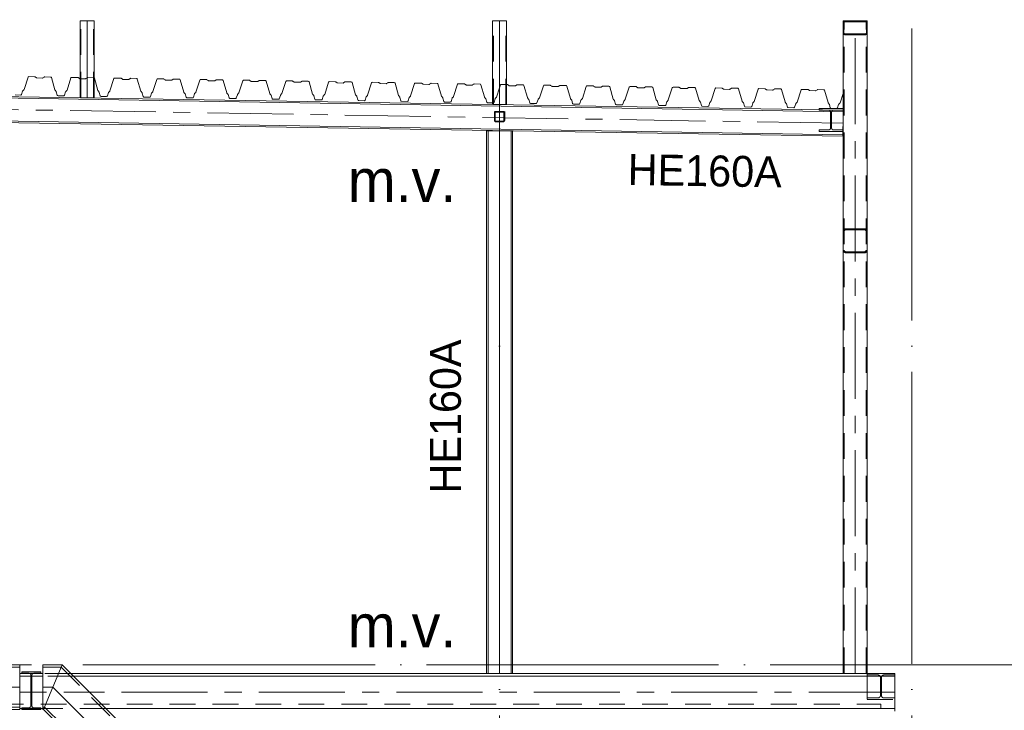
# Model space of a CAD drawing. Header units: millimetres. Extents: x 4517 to 474157, y -4632 to 9900.
# Tile 111 of 114: x 436534 to 442265, y 3135 to 7158. Entities that reach past the tile are written whole.
import ezdxf

# ---------------------------------------------------------------- set-up
doc = ezdxf.new("R2010")
doc.units = ezdxf.units.MM
for name, pattern in [('WSP_hartlijn', [800, 500, -100, 100, -100]), ('WSP_hhidden', [250, 150, -100]), ('WSP_stramienlijn', [2000, 1700, -150, 0, -150])]:
    doc.linetypes.add(name, pattern=pattern)
for name, color, linetype, lineweight in [('00_algemeen - hartlijn', 7, 'WSP_hartlijn', 13), ('00_algemeen - hhidden - 0_13mm', 7, 'WSP_hhidden', 13), ('00_text', 7, 'Continuous', 13), ('07_stramien', 4, 'Continuous', 13), ('07_stramien - levels', 7, 'Continuous', 13), ('23_vloeren', 2, 'Continuous', 18), ('28_hoofddraagconstructies - kolommen en liggers', 1, 'Continuous', 13), ('28_hoofddraagconstructies - kolommen en liggers - staal', 1, 'Continuous', 13), ('28_hoofddraagconstructies - kolommen en liggers - staal -cut-', 2, 'Continuous', 13), ('28_hoofddraagconstructies - tags', 7, 'Continuous', 18)]:
    doc.layers.add(name, color=color, linetype=linetype, lineweight=lineweight)
doc.styles.add('Revittext', font='txt', dxfattribs={"height": 250})
doc.styles.add('Revittext_1', font='txt', dxfattribs={"height": 180})

# ---------------------------------------------------------------- blocks, each defined once
blk = doc.blocks.new('28_WSP_SC_staal - HE v21-0 - HE160A - S235-1336411-as H')
at = {"layer": '00_algemeen - hartlijn'}
blk.add_line((-5000, 3350), (-5000, 6509.9), dxfattribs=at)
blk = doc.blocks.new('28_WSP_SF_staal - HE v21-0 - HE160A-1335087-as H')
at = {"layer": '00_algemeen - hartlijn'}
blk.add_line((-3000.3, 6554.2), (-15801.4, 6764.8), dxfattribs=at)
blk = doc.blocks.new('28_WSP_SC_staal - RHS v18-0 - SHSC 80x80x4 - S275-1335095-as H')
at = {"layer": '00_algemeen - hartlijn'}
blk.add_line((-5000, 6663.8), (-5000, 7150), dxfattribs=at)
at = {"layer": '00_algemeen - hhidden - 0_13mm'}
for p, q in [((-5036, 6663.8), (-5036, 7150)), ((-4964, 6663.8), (-4964, 7150))]:
    blk.add_line(p, q, dxfattribs=at)
blk = doc.blocks.new('28_WSP_SC_staal - RHS v18-0 - SHSC 80x80x4 - S275-1335096-as H')
at = {"layer": '00_algemeen - hartlijn'}
blk.add_line((-7400, 6703.3), (-7400, 7150), dxfattribs=at)
at = {"layer": '00_algemeen - hhidden - 0_13mm'}
for p, q in [((-7436, 6703.3), (-7436, 7150)), ((-7364, 6703.3), (-7364, 7150))]:
    blk.add_line(p, q, dxfattribs=at)
blk = doc.blocks.new('28_WSP_SF_staal - UNP v18-0 - UNP260-1310751-as H')
at = {"layer": '00_algemeen - hartlijn'}
blk.add_line((-7599.6, 3270), (-4200, -129.6), dxfattribs=at)
at = {"layer": '00_algemeen - hhidden - 0_13mm'}
for p, q in [((-7551.5, 3386), (-4084, -81.5)), ((-7647.6, 3154), (-4316, -177.6))]:
    blk.add_line(p, q, dxfattribs=at)
blk = doc.blocks.new('28_WSP_SF_staal - UNP v18-0 - UNP260-1310752-as H')
at = {"layer": '00_algemeen - hartlijn'}
blk.add_line((-7599.6, 3270), (-7657.3, 3270), dxfattribs=at)
at = {"layer": '00_algemeen - hhidden - 0_13mm'}
for p, q in [((-7551.5, 3386), (-7657.3, 3386)), ((-7647.6, 3154), (-7657.3, 3154))]:
    blk.add_line(p, q, dxfattribs=at)
blk = doc.blocks.new('28_WSP_SC_staal - RHS v18-0 - SHSC 140x140x6_3 - S275-1334507-as H')
at = {"layer": '00_algemeen - hartlijn'}
blk.add_line((-2930, 3350), (-2930, 7150), dxfattribs=at)
at = {"layer": '00_algemeen - hhidden - 0_13mm'}
for p, q in [((-2993.7, 3350), (-2993.7, 7150)), ((-2866.3, 3350), (-2866.3, 7150))]:
    blk.add_line(p, q, dxfattribs=at)
blk = doc.blocks.new('28_WSP_SF_staal - HE v21-0 - HE220B-1384946-as H')
at = {"layer": '00_algemeen - hartlijn'}
for p, q in [((-7727.9, 3240), (-7792.7, 3240)), ((-7657.3, 3240), (-7722, 3240)), ((-2700, 3240), (-7385.7, 3240))]:
    blk.add_line(p, q, dxfattribs=at)
at = {"layer": '28_hoofddraagconstructies - kolommen en liggers', "linetype": 'WSP_hhidden'}
for p, q in [((-7722.1, 3240), (-7727.9, 3240)), ((-7385.8, 3240), (-7657.3, 3240))]:
    blk.add_line(p, q, dxfattribs=at)
blk = doc.blocks.new('28_WSP_SF_staal - RHS v18-0 - SHSC 60x60x4 - S275-V121-as H')
at = {"layer": '28_hoofddraagconstructies - kolommen en liggers', "linetype": 'WSP_hhidden'}
for p, q in [((-5030, 6615.2), (-5030, 6571.2)), ((-5026, 6571.2), (-5026, 6615.2)), ((-4978, 6623.2), (-5022, 6623.2)), ((-5022, 6619.2), (-4978, 6619.2)), ((-5000, 6624.1), (-5000, 6623.2)), ((-4974, 6615.2), (-4974, 6571.2)), ((-4970, 6571.2), (-4970, 6615.2)), ((-4978, 6567.2), (-5022, 6567.2)), ((-5022, 6563.2), (-4978, 6563.2))]:
    blk.add_line(p, q, dxfattribs=at)
for centre, major_axis, start_param, end_param in [((-5022, 6615.2), (8, 0), 1.570796, 3.141593), ((-5022, 6615.2), (4, 0), 1.570796, 3.141593), ((-4978, 6615.2), (8, 0), 0, 1.570796), ((-4978, 6615.2), (4, 0), 0, 1.570796), ((-5022, 6571.2), (8, 0), 3.141593, 4.712389), ((-5022, 6571.2), (4, 0), 3.141593, 4.712389), ((-4978, 6571.2), (8, 0), 4.712389, 6.283185), ((-4978, 6571.2), (4, 0), 4.712389, 6.283185)]:
    blk.add_ellipse(centre, major_axis=major_axis, ratio=0.999998, start_param=start_param, end_param=end_param, dxfattribs=at)
at = {"layer": '28_hoofddraagconstructies - kolommen en liggers - staal'}
for p, q in [((-5030, 6622.3), (-5030, 6615.2)), ((-4970, 6615.2), (-4970, 6622.3))]:
    blk.add_line(p, q, dxfattribs=at)
blk = doc.blocks.new('28_WSP_SF_staal - UNP v18-0 - UNP260-1309737-as H')
at = {"layer": '00_algemeen - hartlijn'}
blk.add_line((-7792.7, 3270), (-11522, 3270), dxfattribs=at)
at = {"layer": '00_algemeen - hhidden - 0_13mm'}
for p, q in [((-7792.7, 3386), (-19117.3, 3386)), ((-7792.7, 3154), (-11519.5, 3154))]:
    blk.add_line(p, q, dxfattribs=at)
blk = doc.blocks.new('Floors 3 - Floors 3-1340461-as H')
at = {"layer": '23_vloeren', "linetype": 'WSP_hhidden', "lineweight": 13}
for p, q in [((-28920, 3170), (-2860, 3170)), ((-2860, 3170), (-2780, 3170)), ((-2780, 3170), (-2780, 3164)), ((-2780, 3164), (-2780, 3146))]:
    blk.add_line(p, q, dxfattribs=at)

msp = doc.modelspace()

# ---------------------------------------------------------------- hatches: boundary and pattern name
at = {"layer": '28_hoofddraagconstructies - kolommen en liggers - staal'}
msp.add_hatch(color=256, dxfattribs=at).paths.add_polyline_path([(436546.9, 3140), (436656.9, 3140), (436656.9, 3149.2), (436613.7, 3149.6), (436608.3, 3152.7), (436605.2, 3158.1), (436604.8, 3161.2), (436605.2, 3341.9), (436608.3, 3347.3), (436613.7, 3350.4), (436616.8, 3350.8), (436656.9, 3350.8), (436656.9, 3360), (436546.9, 3360), (436546.9, 3350.8), (436590, 3350.4), (436595.4, 3347.3), (436598.5, 3341.9), (436598.9, 3338.8), (436598.5, 3158.1), (436595.4, 3152.7), (436590, 3149.6), (436586.9, 3149.2), (436546.9, 3149.2)])

# ---------------------------------------------------------------- linework, layer by layer
at = {"layer": '07_stramien', "linetype": 'WSP_stramienlijn'}
for p, q in [((439326.9, -4594.5), (439326.9, 9000)), ((441726.9, -4594.5), (441726.9, 9000))]:
    msp.add_line(p, q, dxfattribs=at)
at = {"layer": '07_stramien - levels', "linetype": 'WSP_stramienlijn'}
msp.add_line((404900.7, 3400), (445344.7, 3400), dxfattribs=at)
at = {"layer": '23_vloeren'}
for p, q in [((436559.6, 6751.4), (436582.5, 6822.3)), ((436582.5, 6822.3), (436584.4, 6824.8)), ((436584.4, 6824.8), (436587.4, 6825.8)), ((436587.4, 6825.8), (436621.2, 6825.2)), ((436621.2, 6825.2), (436622.7, 6825)), ((436622.7, 6825), (436624, 6824.3)), ((436624, 6824.3), (436631.9, 6818.9)), ((436669.5, 6818.3), (436677.5, 6823.4)), ((436677.5, 6823.4), (436678.8, 6824)), ((436678.8, 6824), (436680.3, 6824.2)), ((436680.3, 6824.2), (436714.1, 6823.7)), ((436714.1, 6823.7), (436717.1, 6822.6)), ((436717.1, 6822.6), (436718.9, 6820.1)), ((436718.9, 6820.1), (436739.5, 6748.5)), ((436832.5, 6818.2), (436834.4, 6820.7)), ((436834.4, 6820.7), (436837.4, 6821.7)), ((436837.4, 6821.7), (436871.2, 6821.1)), ((436871.2, 6821.1), (436872.6, 6820.9)), ((436872.6, 6820.9), (436874, 6820.2)), ((436874, 6820.2), (436881.8, 6814.8)), ((436631.9, 6818.9), (436633.2, 6818.2)), ((436633.2, 6818.2), (436634.6, 6818)), ((436634.6, 6818), (436666.7, 6817.5)), ((436666.7, 6817.5), (436668.1, 6817.7)), ((436668.1, 6817.7), (436669.5, 6818.3)), ((436809.6, 6747.3), (436832.5, 6818.2)), ((436881.8, 6814.8), (436883.1, 6814.1)), ((436883.1, 6814.1), (436884.6, 6813.9)), ((436884.6, 6813.9), (436887.1, 6813.9)), ((436967.1, 6818.5), (436968.8, 6816)), ((436968.8, 6816), (436989.4, 6744.4)), ((437059.5, 6743.2), (437082.5, 6814.1)), ((437082.5, 6814.1), (437084.3, 6816.6)), ((437084.3, 6816.6), (437087.3, 6817.6)), ((437087.3, 6817.6), (437121.2, 6817)), ((437121.2, 6817), (437122.6, 6816.8)), ((437122.6, 6816.8), (437123.9, 6816.1)), ((437123.9, 6816.1), (437131.8, 6810.7)), ((437131.8, 6810.7), (437133.1, 6810)), ((437133.1, 6810), (437134.6, 6809.8)), ((437134.6, 6809.8), (437166.6, 6809.3)), ((437166.6, 6809.3), (437168.1, 6809.5)), ((437168.1, 6809.5), (437169.4, 6810.1)), ((437169.4, 6810.1), (437177.4, 6815.2)), ((437177.4, 6815.2), (437178.8, 6815.8)), ((437178.8, 6815.8), (437180.2, 6816)), ((437180.2, 6816), (437214.1, 6815.5)), ((437214.1, 6815.5), (437217, 6814.4)), ((437217, 6814.4), (437218.8, 6811.9)), ((437218.8, 6811.9), (437239.4, 6740.3)), ((437309.5, 6739.1), (437332.4, 6810)), ((437332.4, 6810), (437334.3, 6812.5)), ((437334.3, 6812.5), (437337.3, 6813.5)), ((437337.3, 6813.5), (437371.1, 6812.9)), ((437371.1, 6812.9), (437372.6, 6812.7)), ((437372.6, 6812.7), (437373.9, 6812)), ((437373.9, 6812), (437381.8, 6806.6)), ((437381.8, 6806.6), (437383.1, 6805.9)), ((437383.1, 6805.9), (437384.5, 6805.7)), ((437384.5, 6805.7), (437416.6, 6805.2)), ((437416.6, 6805.2), (437418, 6805.4)), ((437418, 6805.4), (437419.4, 6806)), ((437419.4, 6806), (437427.4, 6811.1)), ((437427.4, 6811.1), (437428.7, 6811.7)), ((437428.7, 6811.7), (437430.2, 6811.9)), ((437430.2, 6811.9), (437464, 6811.4)), ((437464, 6811.4), (437467, 6810.3)), ((437467, 6810.3), (437468.8, 6807.8)), ((437468.8, 6807.8), (437489.4, 6736.2)), ((437559.5, 6735), (437582.4, 6805.9)), ((437582.4, 6805.9), (437584.3, 6808.4)), ((437584.3, 6808.4), (437587.3, 6809.4)), ((437587.3, 6809.4), (437621.1, 6808.8)), ((437621.1, 6808.8), (437622.5, 6808.6)), ((437622.5, 6808.6), (437623.8, 6807.9)), ((437623.8, 6807.9), (437631.7, 6802.5)), ((437631.7, 6802.5), (437633, 6801.8)), ((437633, 6801.8), (437634.5, 6801.6)), ((437634.5, 6801.6), (437666.5, 6801.1)), ((437666.5, 6801.1), (437668, 6801.3)), ((437668, 6801.3), (437669.3, 6801.9)), ((437669.3, 6801.9), (437677.4, 6807)), ((437677.4, 6807), (437678.7, 6807.6)), ((437678.7, 6807.6), (437680.2, 6807.8)), ((437680.2, 6807.8), (437714, 6807.3)), ((437714, 6807.3), (437717, 6806.2)), ((437717, 6806.2), (437718.7, 6803.7)), ((437718.7, 6803.7), (437739.3, 6732.1)), ((437809.4, 6730.9), (437832.4, 6801.8)), ((437832.4, 6801.8), (437834.2, 6804.3)), ((437834.2, 6804.3), (437837.2, 6805.3)), ((437837.2, 6805.3), (437871.1, 6804.7)), ((437871.1, 6804.7), (437872.5, 6804.5)), ((437872.5, 6804.5), (437873.8, 6803.8)), ((437873.8, 6803.8), (437881.7, 6798.4)), ((437881.7, 6798.4), (437883, 6797.7)), ((437883, 6797.7), (437884.5, 6797.5)), ((437884.5, 6797.5), (437916.5, 6797)), ((437916.5, 6797), (437918, 6797.2)), ((437918, 6797.2), (437919.3, 6797.8)), ((437919.3, 6797.8), (437927.3, 6802.9)), ((437927.3, 6802.9), (437928.7, 6803.5)), ((437928.7, 6803.5), (437930.1, 6803.7)), ((437930.1, 6803.7), (437964, 6803.2)), ((437964, 6803.2), (437966.9, 6802.1)), ((437966.9, 6802.1), (437968.7, 6799.6)), ((437968.7, 6799.6), (437989.3, 6728)), ((438059.4, 6726.8), (438082.3, 6797.7)), ((438082.3, 6797.7), (438084.2, 6800.2)), ((438084.2, 6800.2), (438087.2, 6801.2)), ((438087.2, 6801.2), (438121, 6800.6)), ((438121, 6800.6), (438122.5, 6800.4)), ((438122.5, 6800.4), (438123.8, 6799.7)), ((438123.8, 6799.7), (438131.7, 6794.3)), ((438131.7, 6794.3), (438133, 6793.6)), ((438133, 6793.6), (438134.4, 6793.4)), ((438134.4, 6793.4), (438166.5, 6792.9)), ((438166.5, 6792.9), (438167.9, 6793.1)), ((438167.9, 6793.1), (438169.3, 6793.7)), ((438169.3, 6793.7), (438177.3, 6798.8)), ((438177.3, 6798.8), (438178.6, 6799.4)), ((438178.6, 6799.4), (438180.1, 6799.6)), ((438180.1, 6799.6), (438213.9, 6799.1)), ((438213.9, 6799.1), (438216.9, 6798)), ((438216.9, 6798), (438218.7, 6795.5)), ((438218.7, 6795.5), (438239.3, 6723.9)), ((438309.4, 6722.7), (438332.3, 6793.6)), ((438332.3, 6793.6), (438334.2, 6796.1)), ((438334.2, 6796.1), (438337.2, 6797)), ((438337.2, 6797), (438371, 6796.5)), ((438371, 6796.5), (438372.4, 6796.3)), ((438372.4, 6796.3), (438373.7, 6795.6)), ((438373.7, 6795.6), (438381.6, 6790.2)), ((438381.6, 6790.2), (438382.9, 6789.5)), ((438382.9, 6789.5), (438384.4, 6789.3)), ((438384.4, 6789.3), (438416.4, 6788.8)), ((438416.4, 6788.8), (438417.9, 6789)), ((438417.9, 6789), (438419.2, 6789.6)), ((438419.2, 6789.6), (438427.3, 6794.7)), ((438427.3, 6794.7), (438428.6, 6795.3)), ((438428.6, 6795.3), (438430.1, 6795.5)), ((438430.1, 6795.5), (438463.9, 6795)), ((438463.9, 6795), (438466.9, 6793.9)), ((438466.9, 6793.9), (438468.6, 6791.4)), ((438468.6, 6791.4), (438489.2, 6719.8)), ((438559.3, 6718.6), (438582.3, 6789.5)), ((438582.3, 6789.5), (438584.1, 6792)), ((438584.1, 6792), (438587.1, 6792.9)), ((438587.1, 6792.9), (438621, 6792.4)), ((438621, 6792.4), (438622.4, 6792.2)), ((438622.4, 6792.2), (438623.7, 6791.5)), ((438623.7, 6791.5), (438631.6, 6786.1)), ((438631.6, 6786.1), (438632.9, 6785.4)), ((438632.9, 6785.4), (438634.3, 6785.2)), ((438634.3, 6785.2), (438666.4, 6784.7)), ((438666.4, 6784.7), (438667.9, 6784.9)), ((438667.9, 6784.9), (438669.2, 6785.5)), ((438669.2, 6785.5), (438677.2, 6790.6)), ((438677.2, 6790.6), (438678.6, 6791.2)), ((438678.6, 6791.2), (438680, 6791.4)), ((438680, 6791.4), (438713.9, 6790.9)), ((438713.9, 6790.9), (438716.8, 6789.8)), ((438716.8, 6789.8), (438718.6, 6787.3)), ((438718.6, 6787.3), (438739.2, 6715.7)), ((438809.3, 6714.5), (438832.2, 6785.4)), ((438832.2, 6785.4), (438834.1, 6787.9)), ((438834.1, 6787.9), (438837.1, 6788.8)), ((438837.1, 6788.8), (438870.9, 6788.3)), ((438870.9, 6788.3), (438872.4, 6788.1)), ((438872.4, 6788.1), (438873.7, 6787.4)), ((438873.7, 6787.4), (438881.6, 6782)), ((438881.6, 6782), (438882.9, 6781.3)), ((438882.9, 6781.3), (438884.3, 6781.1)), ((438884.3, 6781.1), (438916.4, 6780.6)), ((438916.4, 6780.6), (438917.8, 6780.8)), ((438917.8, 6780.8), (438919.2, 6781.4)), ((438919.2, 6781.4), (438927.2, 6786.5)), ((438927.2, 6786.5), (438928.5, 6787.1)), ((438928.5, 6787.1), (438930, 6787.3)), ((438930, 6787.3), (438963.8, 6786.8)), ((438963.8, 6786.8), (438966.8, 6785.7)), ((438966.8, 6785.7), (438968.6, 6783.2)), ((438968.6, 6783.2), (438989.2, 6711.6)), ((439059.3, 6710.4), (439082.2, 6781.3)), ((439082.2, 6781.3), (439084.1, 6783.8)), ((439084.1, 6783.8), (439087, 6784.7)), ((439087, 6784.7), (439120.9, 6784.2)), ((439120.9, 6784.2), (439122.3, 6784)), ((439122.3, 6784), (439123.6, 6783.3)), ((439123.6, 6783.3), (439131.5, 6777.9)), ((439131.5, 6777.9), (439132.8, 6777.2)), ((439132.8, 6777.2), (439134.3, 6777)), ((439134.3, 6777), (439166.3, 6776.5)), ((439166.3, 6776.5), (439167.8, 6776.7)), ((439167.8, 6776.7), (439169.1, 6777.3)), ((439169.1, 6777.3), (439177.2, 6782.4)), ((439177.2, 6782.4), (439178.5, 6783)), ((439178.5, 6783), (439180, 6783.2)), ((439180, 6783.2), (439213.8, 6782.7)), ((439213.8, 6782.7), (439216.8, 6781.6)), ((439216.8, 6781.6), (439218.5, 6779.1)), ((439218.5, 6779.1), (439239.1, 6707.5)), ((439366.4, 6780.2), (439370.9, 6780.1)), ((439370.9, 6780.1), (439372.3, 6779.9)), ((439372.3, 6779.9), (439373.6, 6779.2)), ((439373.6, 6779.2), (439381.5, 6773.8)), ((439381.5, 6773.8), (439382.8, 6773.1)), ((439382.8, 6773.1), (439384.2, 6772.9)), ((439384.2, 6772.9), (439416.3, 6772.4)), ((439416.3, 6772.4), (439417.8, 6772.6)), ((439417.8, 6772.6), (439419.1, 6773.2)), ((439419.1, 6773.2), (439427.1, 6778.3)), ((439427.1, 6778.3), (439428.5, 6778.9)), ((439428.5, 6778.9), (439429.9, 6779.1)), ((439429.9, 6779.1), (439463.8, 6778.6)), ((439463.8, 6778.6), (439466.7, 6777.5)), ((439466.7, 6777.5), (439468.5, 6775)), ((439468.5, 6775), (439489.1, 6703.4)), ((439559.2, 6702.2), (439582.1, 6773.1)), ((439582.1, 6773.1), (439584, 6775.6)), ((439584, 6775.6), (439587, 6776.5)), ((439587, 6776.5), (439620.8, 6776)), ((439620.8, 6776), (439622.3, 6775.8)), ((439622.3, 6775.8), (439623.6, 6775.1)), ((439623.6, 6775.1), (439631.5, 6769.7)), ((439631.5, 6769.7), (439632.8, 6769)), ((439632.8, 6769), (439634.2, 6768.8)), ((439634.2, 6768.8), (439666.3, 6768.3)), ((439666.3, 6768.3), (439667.7, 6768.5)), ((439667.7, 6768.5), (439669.1, 6769.1)), ((439669.1, 6769.1), (439677.1, 6774.2)), ((439677.1, 6774.2), (439678.4, 6774.8)), ((439678.4, 6774.8), (439679.9, 6775)), ((439679.9, 6775), (439713.7, 6774.5)), ((439713.7, 6774.5), (439716.7, 6773.4)), ((439716.7, 6773.4), (439718.5, 6770.9)), ((439718.5, 6770.9), (439739.1, 6699.3)), ((439809.2, 6698.1), (439832.1, 6769)), ((439832.1, 6769), (439834, 6771.5)), ((439834, 6771.5), (439836.9, 6772.4)), ((439836.9, 6772.4), (439870.8, 6771.9)), ((439870.8, 6771.9), (439872.2, 6771.7)), ((439872.2, 6771.7), (439873.5, 6771)), ((439873.5, 6771), (439881.4, 6765.6)), ((439881.4, 6765.6), (439882.7, 6764.9)), ((439882.7, 6764.9), (439884.2, 6764.7)), ((439884.2, 6764.7), (439916.2, 6764.2)), ((439916.2, 6764.2), (439917.7, 6764.4)), ((439917.7, 6764.4), (439919, 6765)), ((439919, 6765), (439927.1, 6770.1)), ((439927.1, 6770.1), (439928.4, 6770.7)), ((439928.4, 6770.7), (439929.9, 6770.9)), ((439929.9, 6770.9), (439963.7, 6770.4)), ((439963.7, 6770.4), (439966.7, 6769.3)), ((439966.7, 6769.3), (439968.4, 6766.7)), ((439968.4, 6766.7), (439989, 6695.2)), ((440059.1, 6694), (440082.1, 6764.9)), ((440082.1, 6764.9), (440083.9, 6767.4)), ((440083.9, 6767.4), (440086.9, 6768.3)), ((440086.9, 6768.3), (440120.8, 6767.8)), ((440120.8, 6767.8), (440122.2, 6767.5)), ((440122.2, 6767.5), (440123.5, 6766.9)), ((440123.5, 6766.9), (440131.4, 6761.5)), ((440169, 6760.9), (440177, 6766)), ((440177, 6766), (440178.4, 6766.6)), ((440178.4, 6766.6), (440179.8, 6766.8)), ((440179.8, 6766.8), (440213.7, 6766.3)), ((440213.7, 6766.3), (440216.6, 6765.2)), ((440216.6, 6765.2), (440218.4, 6762.6)), ((440218.4, 6762.6), (440239, 6691.1)), ((440332, 6760.8), (440333.9, 6763.3)), ((440333.9, 6763.3), (440336.9, 6764.2)), ((440336.9, 6764.2), (440370.7, 6763.7)), ((440370.7, 6763.7), (440372.2, 6763.4)), ((440372.2, 6763.4), (440373.5, 6762.8)), ((440373.5, 6762.8), (440381.4, 6757.4)), ((440427, 6761.9), (440428.3, 6762.5)), ((440428.3, 6762.5), (440429.8, 6762.7)), ((440429.8, 6762.7), (440463.6, 6762.2)), ((436507.6, 6719.1), (436540.4, 6718.5)), ((436540.4, 6718.5), (436543.4, 6719.5)), ((436543.4, 6719.5), (436545.2, 6722)), ((436545.2, 6722), (436551.4, 6741.3)), ((436551.4, 6741.3), (436551.9, 6742.3)), ((436551.9, 6742.3), (436552.5, 6743.1)), ((436552.5, 6743.1), (436558.5, 6749.6)), ((436558.5, 6749.6), (436559.1, 6750.4)), ((436559.1, 6750.4), (436559.6, 6751.4)), ((436739.5, 6748.5), (436739.9, 6747.5)), ((436739.9, 6747.5), (436740.5, 6746.6)), ((436740.5, 6746.6), (436746.3, 6740)), ((436746.3, 6740), (436746.9, 6739.1)), ((436746.9, 6739.1), (436747.3, 6738.1)), ((436747.3, 6738.1), (436752.9, 6718.6)), ((436752.9, 6718.6), (436754.7, 6716)), ((436754.7, 6716), (436757.6, 6715)), ((436757.6, 6715), (436790.3, 6714.4)), ((436790.3, 6714.4), (436793.3, 6715.4)), ((436793.3, 6715.4), (436795.2, 6717.9)), ((436795.2, 6717.9), (436801.4, 6737.2)), ((436801.4, 6737.2), (436801.9, 6738.2)), ((436801.9, 6738.2), (436802.5, 6739)), ((436802.5, 6739), (436808.5, 6745.5)), ((436808.5, 6745.5), (436809.1, 6746.3)), ((436809.1, 6746.3), (436809.6, 6747.3)), ((436989.4, 6744.4), (436989.9, 6743.4)), ((436989.9, 6743.4), (436990.5, 6742.5)), ((436990.5, 6742.5), (436996.2, 6735.9)), ((436996.2, 6735.9), (436996.8, 6735)), ((436996.8, 6735), (436997.2, 6734)), ((436997.2, 6734), (437002.9, 6714.5)), ((437002.9, 6714.5), (437004.6, 6711.9)), ((437004.6, 6711.9), (437007.6, 6710.9)), ((437007.6, 6710.9), (437040.3, 6710.3)), ((437040.3, 6710.3), (437043.3, 6711.3)), ((437043.3, 6711.3), (437045.1, 6713.8)), ((437045.1, 6713.8), (437051.4, 6733.1)), ((437051.4, 6733.1), (437051.8, 6734.1)), ((437051.8, 6734.1), (437052.5, 6734.9)), ((437052.5, 6734.9), (437058.4, 6741.4)), ((437058.4, 6741.4), (437059.1, 6742.2)), ((437059.1, 6742.2), (437059.5, 6743.2)), ((437239.4, 6740.3), (437239.8, 6739.3)), ((437239.8, 6739.3), (437240.4, 6738.4)), ((437240.4, 6738.4), (437246.2, 6731.8)), ((437246.2, 6731.8), (437246.8, 6730.9)), ((437246.8, 6730.9), (437247.2, 6729.9)), ((437247.2, 6729.9), (437252.8, 6710.4)), ((437252.8, 6710.4), (437254.6, 6707.8)), ((437254.6, 6707.8), (437257.5, 6706.8)), ((437257.5, 6706.8), (437290.3, 6706.2)), ((437290.3, 6706.2), (437293.3, 6707.2)), ((437293.3, 6707.2), (437295.1, 6709.7)), ((437295.1, 6709.7), (437301.3, 6729)), ((437301.3, 6729), (437301.8, 6730)), ((437301.8, 6730), (437302.4, 6730.8)), ((437302.4, 6730.8), (437308.4, 6737.3)), ((437308.4, 6737.3), (437309, 6738.1)), ((437309, 6738.1), (437309.5, 6739.1)), ((437489.4, 6736.2), (437489.8, 6735.2)), ((437489.8, 6735.2), (437490.4, 6734.3)), ((437490.4, 6734.3), (437496.2, 6727.6)), ((437496.2, 6727.6), (437496.8, 6726.8)), ((437496.8, 6726.8), (437497.2, 6725.8)), ((437497.2, 6725.8), (437502.8, 6706.3)), ((437502.8, 6706.3), (437504.6, 6703.7)), ((437543.2, 6703.1), (437545.1, 6705.6)), ((437545.1, 6705.6), (437551.3, 6724.9)), ((437551.3, 6724.9), (437551.8, 6725.9)), ((437551.8, 6725.9), (437552.4, 6726.7)), ((437552.4, 6726.7), (437558.4, 6733.2)), ((437558.4, 6733.2), (437559, 6734)), ((437559, 6734), (437559.5, 6735)), ((437739.3, 6732.1), (437739.7, 6731.1)), ((437739.7, 6731.1), (437740.4, 6730.2)), ((437740.4, 6730.2), (437746.1, 6723.5)), ((437746.1, 6723.5), (437746.7, 6722.7)), ((437746.7, 6722.7), (437747.1, 6721.7)), ((437747.1, 6721.7), (437752.8, 6702.2)), ((437795, 6701.5), (437801.3, 6720.8)), ((437801.3, 6720.8), (437801.7, 6721.8)), ((437801.7, 6721.8), (437802.4, 6722.6)), ((437802.4, 6722.6), (437808.3, 6729.1)), ((437808.3, 6729.1), (437809, 6729.9)), ((437809, 6729.9), (437809.4, 6730.9)), ((437989.3, 6728), (437989.7, 6727)), ((437989.7, 6727), (437990.3, 6726.1)), ((437990.3, 6726.1), (437996.1, 6719.4)), ((437996.1, 6719.4), (437996.7, 6718.6)), ((437996.7, 6718.6), (437997.1, 6717.6)), ((437997.1, 6717.6), (438002.7, 6698.1)), ((438045, 6697.4), (438051.2, 6716.7)), ((438051.2, 6716.7), (438051.7, 6717.7)), ((438051.7, 6717.7), (438052.3, 6718.5)), ((438052.3, 6718.5), (438058.3, 6725)), ((438058.3, 6725), (438058.9, 6725.8)), ((438058.9, 6725.8), (438059.4, 6726.8)), ((438239.3, 6723.9), (438239.7, 6722.9)), ((438239.7, 6722.9), (438240.3, 6722)), ((438240.3, 6722), (438246.1, 6715.3)), ((438246.1, 6715.3), (438246.7, 6714.5)), ((438246.7, 6714.5), (438247.1, 6713.5)), ((438247.1, 6713.5), (438252.7, 6694)), ((438295, 6693.3), (438301.2, 6712.6)), ((438301.2, 6712.6), (438301.7, 6713.6)), ((438301.7, 6713.6), (438302.3, 6714.4)), ((438302.3, 6714.4), (438308.3, 6720.9)), ((438308.3, 6720.9), (438308.9, 6721.7)), ((438308.9, 6721.7), (438309.4, 6722.7)), ((438489.2, 6719.8), (438489.6, 6718.8)), ((438489.6, 6718.8), (438490.3, 6717.9)), ((438490.3, 6717.9), (438496, 6711.2)), ((438496, 6711.2), (438496.6, 6710.4)), ((438496.6, 6710.4), (438497, 6709.4)), ((438497, 6709.4), (438502.7, 6689.9)), ((438544.9, 6689.2), (438551.2, 6708.5)), ((438551.2, 6708.5), (438551.6, 6709.5)), ((438551.6, 6709.5), (438552.3, 6710.3)), ((438552.3, 6710.3), (438558.2, 6716.8)), ((438558.2, 6716.8), (438558.9, 6717.6)), ((438558.9, 6717.6), (438559.3, 6718.6)), ((438739.2, 6715.7), (438739.6, 6714.7)), ((438739.6, 6714.7), (438740.2, 6713.8)), ((438740.2, 6713.8), (438746, 6707.1)), ((438746, 6707.1), (438746.6, 6706.3)), ((438746.6, 6706.3), (438747, 6705.3)), ((438747, 6705.3), (438752.6, 6685.8)), ((438801.1, 6704.4), (438801.6, 6705.4)), ((438801.6, 6705.4), (438802.2, 6706.2)), ((438802.2, 6706.2), (438808.2, 6712.7)), ((438808.2, 6712.7), (438808.8, 6713.5)), ((438808.8, 6713.5), (438809.3, 6714.5)), ((438989.2, 6711.6), (438989.6, 6710.6)), ((438989.6, 6710.6), (438990.2, 6709.7)), ((438990.2, 6709.7), (438996, 6703)), ((439052.2, 6702.1), (439058.2, 6708.6)), ((439058.2, 6708.6), (439058.8, 6709.4)), ((439058.8, 6709.4), (439059.3, 6710.4)), ((439239.1, 6707.5), (439239.5, 6706.5)), ((439239.5, 6706.5), (439240.2, 6705.6)), ((439240.2, 6705.6), (439245.9, 6698.9)), ((440131.4, 6761.5), (440132.7, 6760.8)), ((440132.7, 6760.8), (440134.1, 6760.6)), ((440134.1, 6760.6), (440166.2, 6760.1)), ((440166.2, 6760.1), (440167.7, 6760.3)), ((440167.7, 6760.3), (440169, 6760.9)), ((440309.1, 6689.9), (440332, 6760.8)), ((440381.4, 6757.4), (440382.7, 6756.7)), ((440382.7, 6756.7), (440384.1, 6756.5)), ((440384.1, 6756.5), (440416.2, 6756)), ((440416.2, 6756), (440417.6, 6756.2)), ((440417.6, 6756.2), (440419, 6756.8)), ((440419, 6756.8), (440427, 6761.9)), ((440463.6, 6762.2), (440466.6, 6761.1)), ((440466.6, 6761.1), (440468.4, 6758.5)), ((440468.4, 6758.5), (440489, 6687)), ((440559.1, 6685.8), (440582, 6756.7)), ((440582, 6756.7), (440583.9, 6759.2)), ((440583.9, 6759.2), (440586.8, 6760.1)), ((440586.8, 6760.1), (440620.7, 6759.6)), ((440620.7, 6759.6), (440622.1, 6759.3)), ((440622.1, 6759.3), (440623.4, 6758.7)), ((440623.4, 6758.7), (440631.3, 6753.3)), ((440631.3, 6753.3), (440632.6, 6752.6)), ((440632.6, 6752.6), (440634.1, 6752.4)), ((440634.1, 6752.4), (440666.1, 6751.9)), ((440666.1, 6751.9), (440667.6, 6752)), ((440667.6, 6752), (440668.9, 6752.7)), ((440668.9, 6752.7), (440677, 6757.8)), ((440677, 6757.8), (440678.3, 6758.4)), ((440678.3, 6758.4), (440679.8, 6758.6)), ((440679.8, 6758.6), (440713.6, 6758.1)), ((440713.6, 6758.1), (440716.6, 6757)), ((440716.6, 6757), (440718.3, 6754.4)), ((440718.3, 6754.4), (440738.9, 6682.9)), ((440809, 6681.7), (440832, 6752.6)), ((440832, 6752.6), (440833.8, 6755.1)), ((440833.8, 6755.1), (440836.8, 6756)), ((440836.8, 6756), (440870.7, 6755.5)), ((440870.7, 6755.5), (440872.1, 6755.2)), ((440872.1, 6755.2), (440873.4, 6754.6)), ((440873.4, 6754.6), (440881.3, 6749.2)), ((440881.3, 6749.2), (440882.6, 6748.5)), ((440882.6, 6748.5), (440884, 6748.3)), ((440884, 6748.3), (440916.1, 6747.8)), ((440916.1, 6747.8), (440917.6, 6747.9)), ((440917.6, 6747.9), (440918.9, 6748.6)), ((440918.9, 6748.6), (440926.9, 6753.7)), ((440926.9, 6753.7), (440928.3, 6754.3)), ((440928.3, 6754.3), (440929.7, 6754.5)), ((440929.7, 6754.5), (440963.6, 6754)), ((440963.6, 6754), (440966.5, 6752.9)), ((440966.5, 6752.9), (440968.3, 6750.3)), ((440968.3, 6750.3), (440988.9, 6678.8)), ((441059, 6677.6), (441081.9, 6748.5)), ((441081.9, 6748.5), (441083.8, 6751)), ((441083.8, 6751), (441086.8, 6751.9)), ((441086.8, 6751.9), (441120.6, 6751.4)), ((441120.6, 6751.4), (441122.1, 6751.1)), ((441122.1, 6751.1), (441123.4, 6750.5)), ((441123.4, 6750.5), (441131.3, 6745.1)), ((441131.3, 6745.1), (441132.6, 6744.4)), ((441132.6, 6744.4), (441134, 6744.2)), ((441134, 6744.2), (441166.1, 6743.7)), ((441166.1, 6743.7), (441167.5, 6743.8)), ((441167.5, 6743.8), (441168.9, 6744.4)), ((441168.9, 6744.4), (441176.9, 6749.6)), ((441176.9, 6749.6), (441178.2, 6750.2)), ((441178.2, 6750.2), (441179.7, 6750.4)), ((441179.7, 6750.4), (441213.5, 6749.9)), ((441213.5, 6749.9), (441216.5, 6748.8)), ((441216.5, 6748.8), (441218.3, 6746.2)), ((441218.3, 6746.2), (441238.9, 6674.7)), ((441309, 6673.5), (441326.8, 6728.6)), ((437504.6, 6703.7), (437507.5, 6702.7)), ((437507.5, 6702.7), (437540.2, 6702.1)), ((437540.2, 6702.1), (437543.2, 6703.1)), ((437752.8, 6702.2), (437754.5, 6699.6)), ((437754.5, 6699.6), (437757.5, 6698.6)), ((437757.5, 6698.6), (437790.2, 6698)), ((437790.2, 6698), (437793.2, 6699)), ((437793.2, 6699), (437795, 6701.5)), ((438002.7, 6698.1), (438004.5, 6695.5)), ((438004.5, 6695.5), (438007.4, 6694.5)), ((438007.4, 6694.5), (438040.2, 6693.9)), ((438040.2, 6693.9), (438043.1, 6694.9)), ((438043.1, 6694.9), (438045, 6697.4)), ((438252.7, 6694), (438254.5, 6691.4)), ((438254.5, 6691.4), (438257.4, 6690.4)), ((438257.4, 6690.4), (438290.1, 6689.8)), ((438290.1, 6689.8), (438293.1, 6690.8)), ((438293.1, 6690.8), (438295, 6693.3)), ((438502.7, 6689.9), (438504.4, 6687.3)), ((438504.4, 6687.3), (438507.4, 6686.3)), ((438507.4, 6686.3), (438540.1, 6685.7)), ((438540.1, 6685.7), (438543.1, 6686.7)), ((438543.1, 6686.7), (438544.9, 6689.2)), ((438752.6, 6685.8), (438754.4, 6683.2)), ((438754.4, 6683.2), (438757.3, 6682.2)), ((438757.3, 6682.2), (438790.1, 6681.6)), ((438790.1, 6681.6), (438793, 6682.6)), ((438793, 6682.6), (438794.9, 6685.1)), ((438794.9, 6685.1), (438801.1, 6704.4)), ((438996, 6703), (438996.6, 6702.2)), ((438996.6, 6702.2), (438997, 6701.2)), ((438997, 6701.2), (439002.6, 6681.7)), ((439002.6, 6681.7), (439004.4, 6679.1)), ((439004.4, 6679.1), (439007.3, 6678.1)), ((439007.3, 6678.1), (439040, 6677.5)), ((439040, 6677.5), (439043, 6678.4)), ((439043, 6678.4), (439044.9, 6681)), ((439044.9, 6681), (439051.1, 6700.3)), ((439051.1, 6700.3), (439051.6, 6701.3)), ((439051.6, 6701.3), (439052.2, 6702.1)), ((439245.9, 6698.9), (439246.5, 6698.1)), ((439246.5, 6698.1), (439246.9, 6697.1)), ((439246.9, 6697.1), (439252.6, 6677.6)), ((439252.6, 6677.6), (439254.3, 6675)), ((439254.3, 6675), (439257.3, 6674)), ((439257.3, 6674), (439286.9, 6673.5)), ((439489.1, 6703.4), (439489.5, 6702.4)), ((439489.5, 6702.4), (439490.1, 6701.5)), ((439490.1, 6701.5), (439495.9, 6694.8)), ((439495.9, 6694.8), (439496.5, 6694)), ((439496.5, 6694), (439496.9, 6692.9)), ((439496.9, 6692.9), (439502.5, 6673.5)), ((439502.5, 6673.5), (439504.3, 6670.9)), ((439504.3, 6670.9), (439507.2, 6669.9)), ((439507.2, 6669.9), (439540, 6669.3)), ((439540, 6669.3), (439542.9, 6670.2)), ((439542.9, 6670.2), (439544.8, 6672.8)), ((439544.8, 6672.8), (439551, 6692.1)), ((439551, 6692.1), (439551.5, 6693)), ((439551.5, 6693), (439552.1, 6693.9)), ((439552.1, 6693.9), (439558.1, 6700.4)), ((439558.1, 6700.4), (439558.7, 6701.2)), ((439558.7, 6701.2), (439559.2, 6702.2)), ((439739.1, 6699.3), (439739.5, 6698.3)), ((439739.5, 6698.3), (439740.1, 6697.4)), ((439740.1, 6697.4), (439745.9, 6690.7)), ((439745.9, 6690.7), (439746.5, 6689.9)), ((439746.5, 6689.9), (439746.9, 6688.8)), ((439746.9, 6688.8), (439752.5, 6669.4)), ((439752.5, 6669.4), (439754.3, 6666.8)), ((439754.3, 6666.8), (439757.2, 6665.8)), ((439757.2, 6665.8), (439789.9, 6665.2)), ((439789.9, 6665.2), (439792.9, 6666.1)), ((439792.9, 6666.1), (439794.8, 6668.7)), ((439794.8, 6668.7), (439801, 6688)), ((439801, 6688), (439801.5, 6688.9)), ((439801.5, 6688.9), (439802.1, 6689.8)), ((439802.1, 6689.8), (439808.1, 6696.3)), ((439808.1, 6696.3), (439808.7, 6697.1)), ((439808.7, 6697.1), (439809.2, 6698.1)), ((439989, 6695.2), (439989.4, 6694.2)), ((439989.4, 6694.2), (439990.1, 6693.3)), ((439990.1, 6693.3), (439995.8, 6686.6)), ((439995.8, 6686.6), (439996.4, 6685.7)), ((439996.4, 6685.7), (439996.8, 6684.7)), ((439996.8, 6684.7), (440002.5, 6665.3)), ((440002.5, 6665.3), (440004.2, 6662.7)), ((440004.2, 6662.7), (440007.2, 6661.7)), ((440007.2, 6661.7), (440039.9, 6661.1)), ((440039.9, 6661.1), (440042.9, 6662)), ((440042.9, 6662), (440044.7, 6664.6)), ((440044.7, 6664.6), (440051, 6683.9)), ((440051, 6683.9), (440051.4, 6684.8)), ((440051.4, 6684.8), (440052.1, 6685.7)), ((440052.1, 6685.7), (440058, 6692.2)), ((440058, 6692.2), (440058.7, 6693)), ((440058.7, 6693), (440059.1, 6694)), ((440239, 6691.1), (440239.4, 6690.1)), ((440239.4, 6690.1), (440240, 6689.2)), ((440240, 6689.2), (440245.8, 6682.5)), ((440245.8, 6682.5), (440246.4, 6681.6)), ((440246.4, 6681.6), (440246.8, 6680.6)), ((440246.8, 6680.6), (440252.4, 6661.2)), ((440252.4, 6661.2), (440254.2, 6658.6)), ((440254.2, 6658.6), (440257.1, 6657.5)), ((440257.1, 6657.5), (440289.9, 6657)), ((440289.9, 6657), (440292.8, 6657.9)), ((440292.8, 6657.9), (440294.7, 6660.5)), ((440294.7, 6660.5), (440300.9, 6679.8)), ((440300.9, 6679.8), (440301.4, 6680.7)), ((440301.4, 6680.7), (440302, 6681.6)), ((440302, 6681.6), (440308, 6688.1)), ((440308, 6688.1), (440308.6, 6688.9)), ((440308.6, 6688.9), (440309.1, 6689.9)), ((440489, 6687), (440489.4, 6686)), ((440489.4, 6686), (440490, 6685.1)), ((440490, 6685.1), (440495.7, 6678.4)), ((440495.7, 6678.4), (440496.4, 6677.5)), ((440496.4, 6677.5), (440496.8, 6676.5)), ((440496.8, 6676.5), (440502.4, 6657.1)), ((440502.4, 6657.1), (440504.2, 6654.5)), ((440504.2, 6654.5), (440507.1, 6653.4)), ((440507.1, 6653.4), (440539.8, 6652.9)), ((440539.8, 6652.9), (440542.8, 6653.8)), ((440542.8, 6653.8), (440544.7, 6656.4)), ((440544.7, 6656.4), (440550.9, 6675.7)), ((440550.9, 6675.7), (440551.4, 6676.6)), ((440551.4, 6676.6), (440552, 6677.5)), ((440552, 6677.5), (440558, 6684)), ((440558, 6684), (440558.6, 6684.8)), ((440558.6, 6684.8), (440559.1, 6685.8)), ((440738.9, 6682.9), (440739.3, 6681.9)), ((440739.3, 6681.9), (440740, 6681)), ((440740, 6681), (440745.7, 6674.3)), ((440745.7, 6674.3), (440746.3, 6673.4)), ((440746.3, 6673.4), (440746.7, 6672.4)), ((440746.7, 6672.4), (440752.4, 6653)), ((440752.4, 6653), (440754.1, 6650.4)), ((440754.1, 6650.4), (440757.1, 6649.3)), ((440757.1, 6649.3), (440789.8, 6648.8)), ((440789.8, 6648.8), (440792.8, 6649.7)), ((440792.8, 6649.7), (440794.6, 6652.3)), ((440794.6, 6652.3), (440800.9, 6671.6)), ((440800.9, 6671.6), (440801.3, 6672.5)), ((440801.3, 6672.5), (440802, 6673.4)), ((440802, 6673.4), (440807.9, 6679.9)), ((440807.9, 6679.9), (440808.6, 6680.7)), ((440808.6, 6680.7), (440809, 6681.7)), ((440988.9, 6678.8), (440989.3, 6677.8)), ((440989.3, 6677.8), (440989.9, 6676.9)), ((440989.9, 6676.9), (440995.7, 6670.2)), ((440995.7, 6670.2), (440996.3, 6669.3)), ((440996.3, 6669.3), (440996.7, 6668.3)), ((440996.7, 6668.3), (441002.3, 6648.9)), ((441002.3, 6648.9), (441004.1, 6646.3)), ((441042.7, 6645.6), (441044.6, 6648.2)), ((441044.6, 6648.2), (441050.8, 6667.5)), ((441050.8, 6667.5), (441051.3, 6668.4)), ((441051.3, 6668.4), (441051.9, 6669.3)), ((441051.9, 6669.3), (441057.9, 6675.8)), ((441057.9, 6675.8), (441058.5, 6676.6)), ((441058.5, 6676.6), (441059, 6677.6)), ((441238.9, 6674.7), (441239.3, 6673.7)), ((441239.3, 6673.7), (441239.9, 6672.8)), ((441239.9, 6672.8), (441245.6, 6666.1)), ((441245.6, 6666.1), (441246.3, 6665.2)), ((441246.3, 6665.2), (441246.7, 6664.2)), ((441246.7, 6664.2), (441252.3, 6644.8)), ((441294.6, 6644.1), (441300.8, 6663.4)), ((441300.8, 6663.4), (441301.3, 6664.3)), ((441301.3, 6664.3), (441301.9, 6665.2)), ((441301.9, 6665.2), (441307.9, 6671.7)), ((441307.9, 6671.7), (441308.5, 6672.5)), ((441308.5, 6672.5), (441309, 6673.5)), ((441004.1, 6646.3), (441007, 6645.2)), ((441007, 6645.2), (441039.8, 6644.7)), ((441039.8, 6644.7), (441042.7, 6645.6)), ((441252.3, 6644.8), (441254.1, 6642.2)), ((441254.1, 6642.2), (441257, 6641.1)), ((441257, 6641.1), (441289.7, 6640.6)), ((441289.7, 6640.6), (441292.7, 6641.5)), ((441292.7, 6641.5), (441294.6, 6644.1))]:
    msp.add_line(p, q, dxfattribs=at)
at = {"layer": '23_vloeren', "linetype": 'WSP_hhidden', "lineweight": 13}
for p, q in [((436927.5, 6819.3), (436928.8, 6819.9)), ((436928.8, 6819.9), (436930.3, 6820.1)), ((436930.3, 6820.1), (436964.1, 6819.6)), ((436887.2, 6813.9), (436916.6, 6813.4)), ((436916.6, 6813.4), (436918.1, 6813.6)), ((436918.1, 6813.6), (436919.4, 6814.2)), ((436919.4, 6814.2), (436927.5, 6819.3)), ((436964.1, 6819.6), (436967.1, 6818.5)), ((439326.9, 6760.9), (439332.2, 6777.2)), ((439332.2, 6777.2), (439334, 6779.7)), ((439334, 6779.7), (439337, 6780.6)), ((439337, 6780.6), (439366.3, 6780.2)), ((439308.1, 6704.5), (439308.8, 6705.3)), ((439308.8, 6705.3), (439309.2, 6706.3)), ((439309.2, 6706.3), (439326.8, 6760.6)), ((439286.9, 6673.5), (439290, 6673.4)), ((439290, 6673.4), (439293, 6674.3)), ((439293, 6674.3), (439294.8, 6676.9)), ((439294.8, 6676.9), (439301.1, 6696.2)), ((439301.1, 6696.2), (439301.5, 6697.2)), ((439301.5, 6697.2), (439302.2, 6698)), ((439302.2, 6698), (439308.1, 6704.5)), ((441466.9, 3350), (441466.9, 3170))]:
    msp.add_line(p, q, dxfattribs=at)
at = {"layer": '28_hoofddraagconstructies - kolommen en liggers', "linetype": 'WSP_hhidden'}
for p, q in [((441331.9, 7080), (441331.9, 7140)), ((441456.9, 7145), (441336.9, 7145)), ((441461.9, 7140), (441461.9, 7080)), ((441456.9, 7075), (441336.9, 7075)), ((441336.9, 7070), (441456.9, 7070)), ((441186.9, 6632.5), (441186.9, 6631.5)), ((441186.9, 6631.5), (441242.1, 6631.5)), ((441254.1, 6619.5), (441254.1, 6527.5)), ((441259.6, 6527.5), (441259.6, 6619.5)), ((441326.9, 6630.2), (441326.9, 6621.3)), ((441327.4, 6606.2), (441326.9, 6576.5)), ((441327.6, 6621.2), (441327.4, 6606.2)), ((441242.1, 6515.5), (441186.9, 6515.5)), ((441186.9, 6515.5), (441186.9, 6507)), ((441186.9, 6507), (441326.9, 6507)), ((441326.9, 6515.5), (441271.6, 6515.5)), ((441451.1, 5940), (441342.6, 5940)), ((441451.1, 5933.7), (441342.6, 5933.7)), ((441451.1, 5806.3), (441342.6, 5806.3)), ((441342.6, 5800), (441451.1, 5800)), ((436612.6, 3350), (436591.1, 3350)), ((436604.8, 3334), (436599.1, 3334)), ((436831.1, 3350), (436669.6, 3350)), ((436847.1, 3334), (436669.6, 3334)), ((441466.9, 3341), (441528.9, 3341)), ((441543.9, 3326), (441543.9, 3222)), ((441549.9, 3222), (441549.9, 3326)), ((441564.9, 3341), (441626.9, 3341)), ((441528.9, 3207), (441466.9, 3207)), ((441466.9, 3198), (441626.9, 3198)), ((441626.9, 3207), (441564.9, 3207)), ((436656.8, 3146), (436546.9, 3146)), ((437035.1, 3146), (436669.6, 3146))]:
    msp.add_line(p, q, dxfattribs=at)
for centre, radius, start, end in [((441336.9, 7140), 10, 92.01765, 177.81612), ((441336.9, 7140), 5, 90, 180), ((441456.9, 7140), 5, 0, 90), ((441456.9, 7140), 10, 2.18388, 87.98235), ((441336.9, 7080), 10, 182.18388, 270), ((441336.9, 7080), 5, 180, 270), ((441456.9, 7080), 5, 270, 0), ((441456.9, 7080), 10, 270, 357.81612), ((441242.1, 6619.5), 12, 0, 90), ((441271.6, 6619.5), 12, 90, 180), ((441242.1, 6527.5), 12, 270, 0), ((441271.6, 6527.5), 12, 180, 270), ((441342.6, 5924.2), 15.7, 90, 178.61341), ((441342.6, 5924.2), 9.45, 90, 177.68901), ((441451.1, 5924.2), 15.7, 1.38659, 90), ((441451.1, 5924.2), 9.45, 2.31099, 90), ((441342.6, 5815.7), 15.7, 181.38659, 270), ((441342.6, 5815.7), 9.45, 182.31099, 270), ((441451.1, 5815.7), 15.8, 270, 358.61341), ((441451.1, 5815.7), 9.45, 270, 357.68901), ((441528.9, 3326), 15, 0, 90), ((441564.9, 3326), 15, 90, 180), ((441528.9, 3222), 15, 270, 0), ((441564.9, 3222), 15, 180, 270)]:
    msp.add_arc(centre, radius, start, end, dxfattribs=at)
at = {"layer": '28_hoofddraagconstructies - kolommen en liggers - staal'}
for p, q in [((436886.9, 7150), (436886.9, 6703.3)), ((436886.9, 7150), (436894.9, 7150)), ((436894.9, 7150), (436958.9, 7150)), ((436958.9, 7150), (436966.9, 7150)), ((436966.9, 6703.3), (436966.9, 7150)), ((439286.9, 7150), (439286.9, 6663.8)), ((439286.9, 7150), (439294.9, 7150)), ((439294.9, 7150), (439358.9, 7150)), ((439358.9, 7150), (439366.9, 7150)), ((439366.9, 6663.8), (439366.9, 7150)), ((441326.9, 7150), (441326.9, 6630.2)), ((441342.6, 7150), (441326.9, 7150)), ((441342.6, 7150), (441451.1, 7150)), ((441451.1, 7150), (441466.9, 7150)), ((441466.9, 3350), (441466.9, 7150)), ((441327.6, 6621.2), (428526.6, 6831.8)), ((441327.8, 6630.2), (428526.7, 6840.8)), ((441325.3, 6478.2), (428524.2, 6688.8)), ((441325.4, 6487.2), (428524.3, 6697.8)), ((436894.9, 6703.3), (436889.8, 6703.3)), ((436958.9, 6703.3), (436894.9, 6703.3)), ((436966.9, 6703.3), (436958.9, 6703.3)), ((439294.9, 6663.8), (439289.8, 6663.8)), ((439358.9, 6663.8), (439294.9, 6663.8)), ((439366.9, 6663.8), (439358.9, 6663.8)), ((441186.9, 6640), (441186.9, 6632.5)), ((441326.9, 6640), (441186.9, 6640)), ((441271.6, 6631.5), (441326.9, 6631.5)), ((441326.9, 6621.2), (441326.9, 3350)), ((441327.8, 6630.2), (441327.6, 6621.2)), ((441326.8, 6570.4), (441325.7, 6502.2)), ((439250.9, 6509.9), (439259.9, 6509.9)), ((439250.9, 6509.9), (439250.9, 3350)), ((439259.9, 6509.9), (439274.9, 6509.9)), ((439259.9, 6509.9), (439259.9, 3350)), ((439274.9, 6509.9), (439378.9, 6509.9)), ((439378.9, 6509.9), (439393.9, 6509.9)), ((439393.9, 6509.9), (439402.9, 6509.9)), ((439393.9, 6509.9), (439393.9, 3350)), ((439402.9, 6509.9), (439402.9, 3350)), ((441325.4, 6487.2), (441325.3, 6478.2)), ((441325.7, 6502.2), (441325.4, 6487.2)), ((436534.2, 3400), (425209.6, 3400)), ((436534.2, 3400), (436534.2, 3140)), ((436669.6, 3140), (436669.6, 3400)), ((436781.1, 3400), (436669.6, 3400)), ((436781.1, 3400), (436673.4, 3140)), ((436673.4, 3140), (436781.1, 3400)), ((440256.9, -75.7), (436781.1, 3400)), ((436590.8, 3350), (436534.2, 3350)), ((436599.1, 3334), (436534.2, 3334)), ((436669.6, 3334), (436604.8, 3334)), ((436669.6, 3350), (436612.9, 3350)), ((441626.9, 3350), (436831.1, 3350)), ((441626.9, 3334), (436847.1, 3334)), ((441626.9, 3350), (441626.9, 3334)), ((441626.9, 3334), (441626.9, 3316)), ((441626.9, 3316), (441626.9, 3164)), ((441626.9, 3164), (441626.9, 3146)), ((432856.9, 3140), (436534.2, 3140)), ((436546.9, 3146), (436534.2, 3146)), ((436669.6, 3146), (436656.9, 3146)), ((436669.6, 3140), (436673.4, 3140)), ((436673.4, 3140), (439996.9, -183.4)), ((441626.9, 3146), (437035.1, 3146)), ((441626.9, 3146), (441626.9, 3130))]:
    msp.add_line(p, q, dxfattribs=at)
at = {"layer": '28_hoofddraagconstructies - kolommen en liggers - staal -cut-'}
for p, q in [((436546.9, 3350.8), (436546.9, 3360)), ((436656.9, 3360), (436546.9, 3360)), ((436586.9, 3350.8), (436546.9, 3350.8)), ((436598.9, 3161.2), (436598.9, 3338.8)), ((436604.8, 3338.8), (436604.8, 3161.2)), ((436656.9, 3350.8), (436616.8, 3350.8)), ((436656.9, 3360), (436656.9, 3350.8)), ((436546.9, 3140), (436546.9, 3149.2)), ((436546.9, 3149.2), (436586.9, 3149.2)), ((436656.9, 3140), (436546.9, 3140)), ((436616.8, 3149.2), (436656.9, 3149.2)), ((436656.9, 3149.2), (436656.9, 3140))]:
    msp.add_line(p, q, dxfattribs=at)
for centre, start, end in [((436586.9, 3338.8), 0, 90), ((436616.8, 3338.8), 90, 180), ((436586.9, 3161.2), 270, 0), ((436616.8, 3161.2), 180, 270)]:
    msp.add_arc(centre, 12, start, end, dxfattribs=at)

# ---------------------------------------------------------------- block references
at = {"layer": '00_algemeen - hartlijn'}
for name in ['28_WSP_SF_staal - HE v21-0 - HE160A-1335087-as H', '28_WSP_SC_staal - HE v21-0 - HE160A - S235-1336411-as H', '28_WSP_SF_staal - UNP v18-0 - UNP260-1310752-as H', '28_WSP_SF_staal - UNP v18-0 - UNP260-1310751-as H']:
    msp.add_blockref(name, (444326.9, 0), dxfattribs=at)
at = {"layer": '00_algemeen - hhidden - 0_13mm'}
for name in ['28_WSP_SC_staal - RHS v18-0 - SHSC 80x80x4 - S275-1335096-as H', '28_WSP_SC_staal - RHS v18-0 - SHSC 80x80x4 - S275-1335095-as H', '28_WSP_SC_staal - RHS v18-0 - SHSC 140x140x6_3 - S275-1334507-as H']:
    msp.add_blockref(name, (444326.9, 0), dxfattribs=at)
at = {"layer": '23_vloeren', "linetype": 'WSP_hhidden', "lineweight": 13}
msp.add_blockref('Floors 3 - Floors 3-1340461-as H', (444326.9, 0), dxfattribs=at)
at = {"layer": '28_hoofddraagconstructies - kolommen en liggers', "linetype": 'WSP_hhidden'}
for name in ['28_WSP_SF_staal - RHS v18-0 - SHSC 60x60x4 - S275-V121-as H', '28_WSP_SF_staal - UNP v18-0 - UNP260-1309737-as H', '28_WSP_SF_staal - HE v21-0 - HE220B-1384946-as H']:
    msp.add_blockref(name, (444326.9, 0), dxfattribs=at)

# ---------------------------------------------------------------- texts
at = {"layer": '00_text', "lineweight": 18, "char_height": 250, "width": 817.721, "attachment_point": 1, "style": 'Revittext'}
for insert in [(438443.9, 6345.3), (438443.9, 3751.6)]:
    msp.add_mtext('m.v.', dxfattribs=dict(at, insert=insert))
at = {"layer": '28_hoofddraagconstructies - tags', "lineweight": 13, "insert": (440074.7, 6375.2), "char_height": 180, "width": 1122.362, "attachment_point": 1, "rotation": 359.05742, "style": 'Revittext_1'}
msp.add_mtext('HE160A', dxfattribs=at)
at = {"layer": '28_hoofddraagconstructies - tags', "lineweight": 13, "insert": (438921.9, 4398.1), "char_height": 180, "width": 1122.362, "attachment_point": 1, "rotation": 90, "style": 'Revittext_1', "bg_fill": 3, "box_fill_scale": 1.25, "bg_fill_color": 256, "bg_fill_true_color": 13158600, "bg_fill_transparency": 0}
msp.add_mtext('HE160A', dxfattribs=at)

doc.saveas('drawing.dxf')
